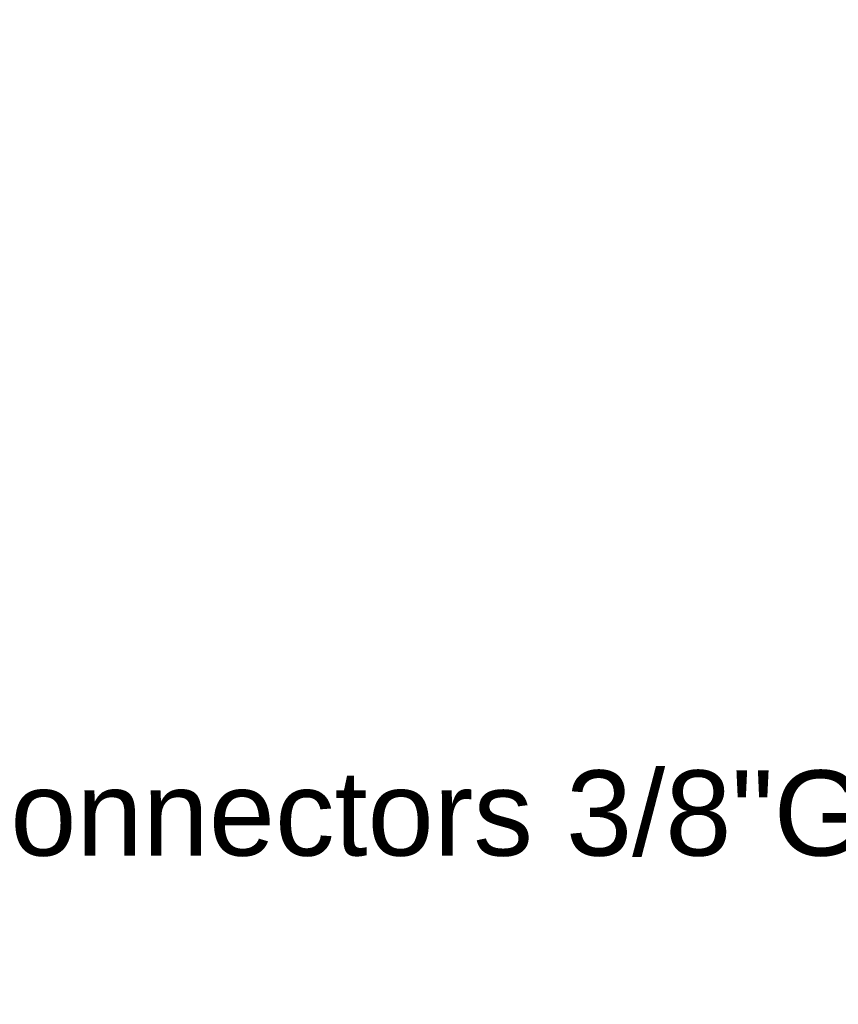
# Model space of a CAD drawing. Header units: millimetres. Extents: x 0 to 420, y 0 to 297.
# Tile 43 of 68: x 217 to 245, y 163 to 198. Entities that reach past the tile are written whole.
import ezdxf

# ---------------------------------------------------------------- set-up
doc = ezdxf.new("R2010")
doc.units = ezdxf.units.MM
doc.header["$LTSCALE"] = 23.1
doc.layers.get('0').update_dxf_attribs({"linetype": 'CONTINUOUS'})
doc.layers.add('DETAIL', color=7, linetype='CONTINUOUS')
doc.styles.get("Standard").update_dxf_attribs({"font": 'arial.ttf'})
doc.dimstyles.get("Standard").update_dxf_attribs({"dimtxt": 3, "dimasz": 4, "dimexe": 0.18, "dimexo": 0.0625, "dimgap": 0.09, "dimtad": 1, "dimdec": 3, "dimdsep": 46, "dimtxsty": 'Standard', "dimblk": '_FILLED', "dimblk1": '_FILLED', "dimblk2": '_FILLED', "dimcen": 0.09, "dimadec": 0, "dimazin": 0, "dimtol": 1, "dimtp": 0.001, "dimtm": 0.001, "dimtfac": 1, "dimtdec": 3, "dimtofl": 0, "dimtmove": 0, "dimatfit": 3, "dimldrblk": '_FILLED', "dimfxl": 1, "dimtolj": 1, "dimarcsym": 0})

# ---------------------------------------------------------------- blocks, each defined once
blk = doc.blocks.new('_FILLED')
at = {"color": 0, "linetype": 'ByBlock'}
blk.add_solid([(0, 0), (-1, 0.1625), (-1, -0.1625)], dxfattribs=at)

msp = doc.modelspace()

# ---------------------------------------------------------------- texts
at = {"layer": 'DETAIL', "color": 2, "linetype": 'Continuous', "insert": (196.50935, 171.13168), "char_height": 3, "width": 50.3104089, "attachment_point": 1, "line_spacing_factor": 0.9}
msp.add_mtext('N\\Fgdt;{\\Fgdt;~}\\Farial.ttf;{\\Ftxt.shx;\\W0.166667;\\H3.000000; }2 pipe connectors 3/8"G', dxfattribs=at)

# ---------------------------------------------------------------- leaders
at = {"layer": 'DETAIL', "color": 2, "linetype": 'Continuous', "annotation_type": 0, "has_hookline": 1, "hookline_direction": 0, "text_width": 48.91025}
msp.add_leader([(179.67327, 195.55655), (193.35607, 169.63168), (192.41935, 171.13168), (196.41935, 171.13168)], dimstyle='Standard', override={"dimtad": 0, "dimldrblk": 'DOT'}, dxfattribs=at)

doc.saveas('drawing.dxf')
